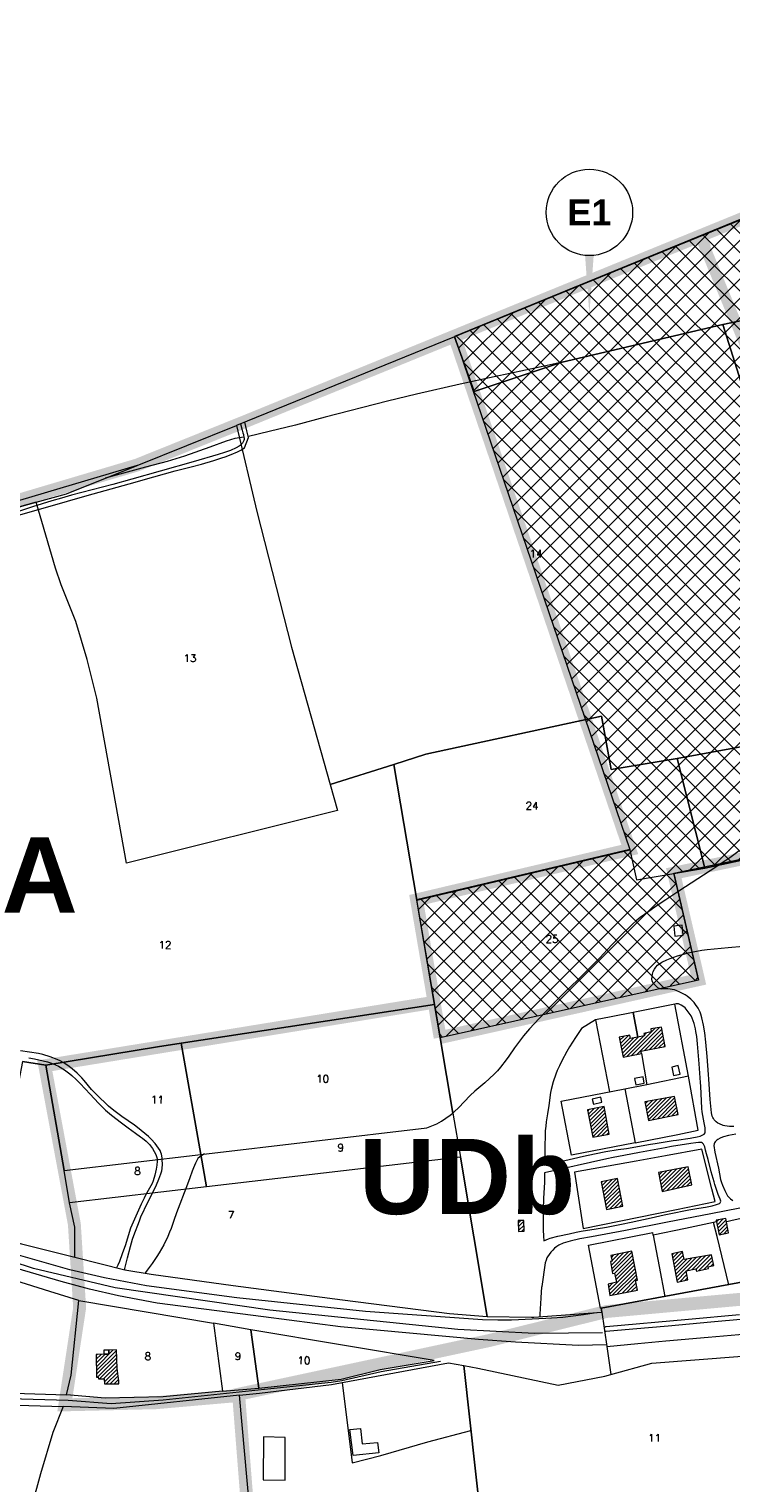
# Model space of a CAD drawing. Header units: metres. Extents: x 578835 to 593571, y 248557 to 255108.
# Tile 156 of 251: x 585612 to 585938, y 252915 to 253591. Entities that reach past the tile are written whole.
import ezdxf

# ---------------------------------------------------------------- set-up
doc = ezdxf.new("R2010")
doc.units = ezdxf.units.M
doc.linetypes.add('CACHEX2', pattern=[0.75, 0.5, -0.25])
doc.linetypes.add('SOLID_LINE', pattern=[0])
for name, color, linetype, lineweight in [('Cad-BATIMENT_BATI_LEGER13', 7, 'SOLID_LINE', 0), ('Cad-BATIMENT_BATI_PRIVE12', 7, 'SOLID_LINE', 0), ('Cad-BATIMENT_BATI_PRIVE12_HACH', 7, 'SOLID_LINE', 0), ('Cad-HYDROGRAPHI_COURS_D_EAU28', 5, 'SOLID_LINE', 0), ('Cad-PARCELLAIRE_PARCELLE1', 250, 'SOLID_LINE', 0), ('Cad-RESEAU_ROUT_AXE_DE_VOIE26', 255, 'SOLID_LINE', 0), ('Cad-RESEAU_ROUT_LIMITE_DE_VOIE_P23', 8, 'SOLID_LINE', 0), ('Cad-TOPONYMIE_NUMERO_DE_PARCELL182', 250, 'SOLID_LINE', 0), ('ER', 192, 'Continuous', 18), ('PEB Poretta - tracé', 7, 'Continuous', 18), ('PLU', 7, 'CACHEX2', 5)]:
    doc.layers.add(name, color=color, linetype=linetype, lineweight=lineweight)
doc.layers.add('PLU nom', color=7, linetype='Continuous')
doc.styles.get("Standard").update_dxf_attribs({"font": 'arialbd_0.ttf', "height": 50})
doc.styles.add('TEXTSTYLE_45_11', font='txt.shx', dxfattribs={"oblique": 50})

msp = doc.modelspace()

# ---------------------------------------------------------------- hatches: boundary and pattern name
at = {"layer": 'Cad-BATIMENT_BATI_PRIVE12_HACH', "ltscale": 0.4}
h = msp.add_hatch(dxfattribs=at)
h.set_pattern_fill('ANSI31', color=256, scale=0.4, style=0)
h.paths.add_polyline_path([(585897.69, 253123.16), (585891.29, 253121.96), (585890.91, 253123.49), (585886.04, 253122.53), (585887.89, 253113.21), (585896.32, 253114.91), (585896.06, 253116.12), (585907.42, 253118.3), (585905.67, 253127.3), (585900.72, 253126.43), (585900.92, 253125), (585897.52, 253124.27)])
h = msp.add_hatch(dxfattribs=at)
h.set_pattern_fill('ANSI31', color=256, scale=0.4, style=0)
h.paths.add_polyline_path([(585881.32, 253077.54), (585878.94, 253090.27), (585871.24, 253088.73), (585873.71, 253076.01)])
h = msp.add_hatch(dxfattribs=at)
h.set_pattern_fill('ANSI31', color=256, scale=0.4, style=0)
h.paths.add_polyline_path([(585897.87, 253092.53), (585899.59, 253083.86), (585913.38, 253086.58), (585911.76, 253095.03)])
h = msp.add_hatch(dxfattribs=at)
h.set_pattern_fill('ANSI31', color=256, scale=0.4, style=0)
h.paths.add_polyline_path([(585905.98, 253050.85), (585919.73, 253053.89), (585918.04, 253062.34), (585904.26, 253059.62)])
h = msp.add_hatch(dxfattribs=at)
h.set_pattern_fill('ANSI31', color=256, scale=0.4, style=0)
h.paths.add_polyline_path([(585887.69, 253043.97), (585885.2, 253056.8), (585877.59, 253055.27), (585880.06, 253042.44)])
h = msp.add_hatch(dxfattribs=at)
h.set_pattern_fill('ANSI31', color=256, scale=0.4, style=0)
h.paths.add_polyline_path([(585839.13, 253032.2), (585841.85, 253032.32), (585841.67, 253037.32), (585838.95, 253037.32)])
h = msp.add_hatch(dxfattribs=at)
h.set_pattern_fill('ANSI31', color=256, scale=0.4, style=0)
h.paths.add_polyline_path([(585931.08, 253037.57), (585932.41, 253030.66), (585936.86, 253031.59), (585935.55, 253038.28)])
h = msp.add_hatch(dxfattribs=at)
h.set_pattern_fill('ANSI31', color=256, scale=0.4, style=0)
h.paths.add_polyline_path([(585880.91, 253007.73), (585881.68, 253002.55), (585894.58, 253004.97), (585893.62, 253009.57), (585894.44, 253009.64), (585891.83, 253023.02), (585882.18, 253021.1), (585882.65, 253018.46), (585881.93, 253018.28), (585882.89, 253012.68), (585883.78, 253012.87), (585884.72, 253008.6)])
h = msp.add_hatch(dxfattribs=at)
h.set_pattern_fill('ANSI31', color=256, scale=0.4, style=0)
h.paths.add_polyline_path([(585912.99, 253008.63), (585917.92, 253009.72), (585917.15, 253013.99), (585921.62, 253014.82), (585921.87, 253013.72), (585927.45, 253014.98), (585927.31, 253015.73), (585930.05, 253016.41), (585928.98, 253021.34), (585916.14, 253019.15), (585915.41, 253022.88), (585910.39, 253021.9)])
h = msp.add_hatch(dxfattribs=at)
h.set_pattern_fill('ANSI31', color=256, scale=0.4, style=0)
h.paths.add_polyline_path([(585653.42, 252962.68), (585652.59, 252968.52), (585652.29, 252977.19), (585648.67, 252977.11), (585648.74, 252975.22), (585646.36, 252975.13), (585642.82, 252975.06), (585643.05, 252964.49), (585643.79, 252964.44), (585643.85, 252963.67), (585646.57, 252963.67), (585646.69, 252961.34), (585653.35, 252961.46)])
at = {"layer": 'ER'}
h = msp.add_hatch(dxfattribs=at)
h.set_pattern_fill('ANSI37', color=256, scale=2, style=0)
h.paths.add_polyline_path([(585809.39, 253448.33), (585890.91, 253209.83), (585791.79, 253186.41), (585802.74, 253122.39), (585922.84, 253149.3), (585911.37, 253198.81), (586032.1, 253224.14), (586019.38, 253271.79), (586170.78, 253303.2), (586144.31, 253457.12), (586095.97, 253493.95), (586159.98, 253509.31), (586158.37, 253525.34), (586081.39, 253507.52), (586042.48, 253543.75)])

# ---------------------------------------------------------------- linework, layer by layer
at = {"layer": 'Cad-BATIMENT_BATI_LEGER13'}
for points in [[(585911.86, 253169.5), (585915.78, 253169.94), (585915.3, 253174.58), (585911.38, 253174.25), (585911.86, 253169.5), (585911.86, 253169.5)], [(585911.86, 253169.5), (585915.78, 253169.94), (585915.3, 253174.58), (585911.38, 253174.25), (585911.86, 253169.5), (585911.86, 253169.5)], [(585911.27, 253104.8), (585914.27, 253105.38), (585913.44, 253109.33), (585910.45, 253108.63), (585911.27, 253104.8), (585911.27, 253104.8)], [(585911.27, 253104.8), (585914.27, 253105.38), (585913.44, 253109.33), (585910.45, 253108.63), (585911.27, 253104.8), (585911.27, 253104.8)], [(585897.64, 253101.2), (585897.06, 253104.17), (585893.17, 253103.4), (585893.75, 253100.43), (585897.64, 253101.2), (585897.64, 253101.2)], [(585897.64, 253101.2), (585897.06, 253104.17), (585893.17, 253103.4), (585893.75, 253100.43), (585897.64, 253101.2), (585897.64, 253101.2)], [(585874.06, 253091.42), (585877.94, 253092.41), (585877.42, 253094.71), (585873.45, 253093.82), (585874.06, 253091.42), (585874.06, 253091.42)], [(585874.06, 253091.42), (585877.94, 253092.41), (585877.42, 253094.71), (585873.45, 253093.82), (585874.06, 253091.42), (585874.06, 253091.42)], [(585648.74, 252975.22), (585648.67, 252977.11), (585646.36, 252977.03), (585646.36, 252975.13), (585648.74, 252975.22), (585648.74, 252975.22)], [(585648.74, 252975.22), (585648.67, 252977.11), (585646.36, 252977.03), (585646.36, 252975.13), (585648.74, 252975.22), (585648.74, 252975.22)]]:
    msp.add_lwpolyline(points, close=True, dxfattribs=at)
at = {"layer": 'Cad-BATIMENT_BATI_PRIVE12'}
for points in [[(585897.69, 253123.16), (585891.29, 253121.96), (585890.91, 253123.49), (585886.04, 253122.53), (585887.89, 253113.21), (585896.32, 253114.91), (585896.06, 253116.12), (585896.06, 253116.12), (585896.06, 253116.12), (585896.06, 253116.12), (585907.42, 253118.3), (585907.42, 253118.3), (585907.42, 253118.3), (585907.42, 253118.3), (585905.67, 253127.3), (585900.72, 253126.43), (585900.92, 253125), (585897.52, 253124.27), (585897.69, 253123.16), (585897.69, 253123.16)], [(585881.32, 253077.54), (585878.94, 253090.27), (585871.24, 253088.73), (585873.71, 253076.01), (585881.32, 253077.54), (585881.32, 253077.54)], [(585897.87, 253092.53), (585899.59, 253083.86), (585913.38, 253086.58), (585911.76, 253095.03), (585897.87, 253092.53), (585897.87, 253092.53)], [(585905.98, 253050.85), (585919.73, 253053.89), (585918.04, 253062.34), (585904.26, 253059.62), (585905.98, 253050.85), (585905.98, 253050.85)], [(585887.69, 253043.97), (585885.2, 253056.8), (585877.59, 253055.27), (585880.06, 253042.44), (585887.69, 253043.97), (585887.69, 253043.97)], [(585839.13, 253032.2), (585841.85, 253032.32), (585841.67, 253037.32), (585838.95, 253037.32), (585839.13, 253032.2), (585839.13, 253032.2)], [(585931.08, 253037.57), (585932.41, 253030.66), (585936.86, 253031.59), (585935.55, 253038.28), (585931.08, 253037.57), (585931.08, 253037.57)], [(585880.91, 253007.73), (585881.68, 253002.55), (585894.58, 253004.97), (585893.62, 253009.57), (585894.44, 253009.64), (585891.83, 253023.02), (585882.18, 253021.1), (585882.65, 253018.46), (585881.93, 253018.28), (585882.89, 253012.68), (585883.78, 253012.87), (585884.72, 253008.6), (585884.72, 253008.6), (585880.91, 253007.73), (585880.91, 253007.73)], [(585912.99, 253008.63), (585917.92, 253009.72), (585917.15, 253013.99), (585921.62, 253014.82), (585921.87, 253013.72), (585927.45, 253014.98), (585927.31, 253015.73), (585930.05, 253016.41), (585928.98, 253021.34), (585916.14, 253019.15), (585915.41, 253022.88), (585910.39, 253021.9), (585912.99, 253008.63), (585912.99, 253008.63)], [(585653.42, 252962.68), (585652.59, 252968.52), (585652.29, 252977.19), (585648.67, 252977.11), (585648.74, 252975.22), (585646.36, 252975.13), (585642.82, 252975.06), (585643.05, 252964.49), (585643.79, 252964.44), (585643.85, 252963.67), (585646.57, 252963.67), (585646.69, 252961.34), (585653.35, 252961.46), (585653.42, 252962.68), (585653.42, 252962.68)]]:
    msp.add_lwpolyline(points, close=True, dxfattribs=at)
at = {"layer": 'Cad-HYDROGRAPHI_COURS_D_EAU28'}
msp.add_lwpolyline([(585602.25, 253367.71), (585614.9, 253371.23), (585629.07, 253375.2), (585661.83, 253388.43), (585607.24, 253372.04)], dxfattribs=at)
at = {"layer": 'Cad-PARCELLAIRE_PARCELLE1'}
for points in [[(585809.45, 253448.18), (585818.52, 253422.74), (585859.48, 253436.43), (585934.25, 253453.95), (585979.45, 253463.33), (585992.72, 253467.22), (586050.22, 253482.19), (586069.27, 253487.02), (586087.85, 253491.58), (586095.98, 253493.83), (586042.52, 253543.63), (585974.17, 253515.49), (585901.97, 253486.03), (585809.45, 253448.18), (585809.45, 253448.18)], [(585934.25, 253453.95), (585993.29, 253266.85), (586019.43, 253271.6), (586048.92, 253277.75), (585992.72, 253467.22), (585979.45, 253463.33), (585934.25, 253453.95), (585934.25, 253453.95)], [(585751.56, 253240.12), (585781.29, 253249.29), (585796.06, 253254.1), (585877.74, 253271.76), (585882.28, 253247.06), (585912.92, 253252.19), (585993.29, 253266.85), (585934.25, 253453.95), (585859.48, 253436.43), (585818.52, 253422.74), (585809.45, 253448.18), (585708, 253407.01), (585717.53, 253366.9), (585733.69, 253303.94), (585751.56, 253240.12), (585751.56, 253240.12)], [(585614.9, 253371.23), (585629.07, 253375.2), (585661.83, 253388.43), (585708, 253407.01), (585717.53, 253366.9), (585733.69, 253303.94), (585751.56, 253240.12), (585755.07, 253227.92), (585656.98, 253203.43), (585643.13, 253280.18), (585638.57, 253298.19), (585633.38, 253315.81), (585626.51, 253332.86), (585623.88, 253340.66), (585614.9, 253371.23), (585614.9, 253371.23)], [(585781.29, 253249.29), (585791.84, 253186.3), (585890.94, 253209.66), (585894.09, 253195.65), (585911.39, 253198.67), (585925.85, 253201.22), (585912.92, 253252.19), (585882.28, 253247.06), (585877.74, 253271.76), (585796.06, 253254.1), (585781.29, 253249.29), (585781.29, 253249.29)], [(585993.29, 253266.85), (585912.92, 253252.19), (585925.85, 253201.22), (586029.32, 253223.49), (586032.16, 253223.96), (586031.31, 253227.23), (586028.43, 253237.91), (586026.53, 253244.88), (586023.28, 253257.1), (586019.43, 253271.6), (585993.29, 253266.85), (585993.29, 253266.85)], [(585824.65, 252992.64), (585845.27, 252992.47), (585846.26, 252992.45), (585877.9, 252994.65), (585877.64, 252996.64), (585907.75, 253002.17), (585936.98, 253007.52), (585954.5, 253010.88), (585965.78, 253012.94), (586000.49, 253019.76), (586018.02, 253023.01), (586030.56, 253024.84), (586055.04, 253028.79), (586040.1, 253141.01), (586034.42, 253184.23), (586029.32, 253223.49), (585925.85, 253201.22), (585911.39, 253198.67), (585922.88, 253149.14), (585802.75, 253122.23), (585808.64, 253087.28), (585812.16, 253066.84), (585824.65, 252992.64), (585824.65, 252992.64)], [(585791.84, 253186.3), (585890.94, 253209.66), (585894.09, 253195.65), (585911.39, 253198.67), (585922.88, 253149.14), (585802.75, 253122.23), (585800.12, 253137.73), (585791.84, 253186.3), (585791.84, 253186.3)], [(585691.48, 253068.09), (585796.53, 253080.35), (585801.14, 253082.3), (585803.36, 253083.49), (585805.46, 253084.89), (585807.48, 253086.29), (585808.64, 253087.28), (585802.75, 253122.23), (585800.12, 253137.73), (585682.38, 253119.72), (585691.48, 253068.09), (585691.48, 253068.09)], [(585691.48, 253068.09), (585682.38, 253119.72), (585671.38, 253118.13), (585619.35, 253109.53), (585627.98, 253060.65), (585691.48, 253068.09), (585691.48, 253068.09)], [(585627.98, 253060.65), (585619.35, 253109.53), (585608.58, 253111.19), (585593.1, 253030.31), (585608.1, 253026.43), (585632.93, 253020.27), (585656.08, 253014.41), (585668.46, 253012.33), (585706.56, 253007.16), (585757.32, 253000.49), (585807.14, 252994.07), (585824.65, 252992.64), (585812.16, 253066.84), (585694.15, 253052.94), (585630.48, 253045.49), (585627.98, 253060.65), (585627.98, 253060.65)], [(585691.48, 253068.09), (585796.53, 253080.35), (585801.14, 253082.3), (585803.36, 253083.49), (585805.46, 253084.89), (585807.48, 253086.29), (585808.64, 253087.28), (585812.16, 253066.84), (585694.15, 253052.94), (585691.48, 253068.09), (585691.48, 253068.09)], [(585691.48, 253068.09), (585694.15, 253052.94), (585630.48, 253045.49), (585627.98, 253060.65), (585691.48, 253068.09), (585691.48, 253068.09)], [(585634.7, 253000.13), (585621.24, 253004.36), (585566.82, 253021.31), (585493.55, 253046.83), (585478.02, 253052.22), (585478.84, 253037.46), (585468.43, 253035.92), (585472.14, 252963.11), (585490.85, 252961.11), (585511.54, 252960.05), (585629.06, 252956.29), (585631.18, 252965.5), (585634.7, 253000.13), (585634.7, 253000.13)], [(585877.9, 252994.65), (585879, 252987.28), (585879.09, 252986.17), (585880.21, 252978.8), (585882.04, 252965.8), (585901.22, 252971.08), (585983.1, 252977.39), (586037.87, 252973.07), (586053.69, 252968.26), (586063.49, 252965.29), (586061.05, 252983.7), (586059.33, 252996.26), (586055.04, 253028.79), (586030.56, 253024.84), (586018.02, 253023.01), (586000.49, 253019.76), (585965.78, 253012.94), (585954.5, 253010.88), (585936.98, 253007.52), (585907.75, 253002.17), (585877.64, 252996.64), (585877.9, 252994.65), (585877.9, 252994.65)], [(585701.53, 252958.02), (585674.05, 252955.38), (585647.07, 252954.8), (585629.06, 252956.29), (585631.18, 252965.5), (585634.7, 253000.13), (585697.32, 252989.55), (585701.53, 252958.02), (585701.53, 252958.02)], [(585714.71, 252986.55), (585697.32, 252989.55), (585701.53, 252958.02), (585718.47, 252959.44), (585714.71, 252986.55), (585714.71, 252986.55)], [(585714.71, 252986.55), (585718.47, 252959.44), (585756.69, 252963.65), (585774.79, 252968.06), (585799.99, 252972.18), (585714.71, 252986.55), (585714.71, 252986.55)], [(585943.16, 252888.55), (585900.74, 252883.42), (585827.12, 252870.68), (585827.01, 252872), (585824.57, 252871.69), (585813.69, 252969.99), (585820.23, 252968.75), (585857.64, 252960.85), (585879.39, 252965.02), (585882.13, 252965.8), (585901.22, 252971.08), (585983.1, 252977.39), (585992.28, 252901.36), (585961.27, 252896.74), (585961.76, 252890.89), (585943.16, 252888.55), (585943.16, 252888.55)], [(585827.12, 252870.68), (585831.68, 252839.95), (585721.47, 252823.36), (585709.44, 252956.12), (585718.75, 252957.13), (585752.29, 252961.05), (585806.67, 252971.18), (585813.69, 252969.99), (585824.57, 252871.69), (585827.01, 252872), (585827.12, 252870.68), (585827.12, 252870.68)], [(585598.47, 252809.83), (585597.28, 252769.04), (585595.56, 252708.81), (585492.27, 252741.51), (585510.13, 252954.24), (585627.45, 252950.92), (585622.62, 252938.81), (585616.97, 252919.61), (585612.94, 252904.78), (585610.36, 252891.19), (585604.74, 252865.86), (585598.47, 252809.83), (585598.47, 252809.83)], [(585709.44, 252956.12), (585651.1, 252950), (585627.45, 252950.92), (585622.62, 252938.81), (585616.97, 252919.61), (585612.94, 252904.78), (585610.36, 252891.19), (585604.74, 252865.86), (585598.47, 252809.83), (585705.09, 252821.99), (585721.47, 252823.36), (585709.44, 252956.12), (585709.44, 252956.12)]]:
    msp.add_lwpolyline(points, close=True, dxfattribs=at)
msp.add_lwpolyline([(585608.58, 253111.19), (585619.35, 253109.53), (585671.38, 253118.13), (585682.38, 253119.72), (585682.38, 253119.72), (585682.38, 253119.72), (585800.12, 253137.73), (585791.84, 253186.3), (585781.29, 253249.29), (585751.56, 253240.12), (585755.07, 253227.92), (585656.98, 253203.43), (585643.13, 253280.18), (585638.57, 253298.19), (585633.38, 253315.81), (585626.51, 253332.86), (585623.88, 253340.66), (585614.9, 253371.23), (585602.25, 253367.71)], dxfattribs=at)
at = {"layer": 'Cad-RESEAU_ROUT_AXE_DE_VOIE26'}
for points in [[(585878.21, 252985.1), (585846.64, 252984.78), (585811.01, 252986.66), (585723.52, 252995.71), (585651.68, 253006.07), (585613.63, 253014.96), (585471.91, 253061.55)], [(585802.88, 252971.75), (585775.4, 252966.93), (585757.08, 252962.76), (585752.02, 252961.98), (585723.99, 252959.02), (585673.94, 252953.87), (585649.81, 252952.11), (585629.8, 252953.66), (585558.93, 252955.62), (585494.14, 252958.24), (585472.24, 252960.48)]]:
    msp.add_lwpolyline(points, dxfattribs=at)
at = {"layer": 'Cad-RESEAU_ROUT_LIMITE_DE_VOIE_P23'}
for p, q in [((585911.79, 253137.97), (585892.43, 253134.04)), ((585918.19, 253104.47), (585911.79, 253137.97)), ((585875, 253130.71), (585881.47, 253097.14)), ((585892.43, 253134.04), (585894.73, 253122.64)), ((585894.73, 253122.64), (585892.43, 253134.04)), ((585896.3, 253114.94), (585898.89, 253100.45)), ((585930.97, 253036.66), (585929.76, 253036.37)), ((585871.75, 253025.91), (585901.56, 253031.71)), ((585901.79, 253030.5), (585901.56, 253031.71)), ((585877.3, 252996.55), (585871.75, 253025.91))]:
    msp.add_line(p, q, dxfattribs=at)
for points in [[(585859.46, 253436.4), (585849.65, 253434.25), (585827.83, 253429.64), (585812.05, 253426.21), (585791.83, 253421.48), (585778.25, 253418.25), (585749.24, 253410.84), (585735.46, 253407.17), (585723.24, 253404.12), (585713.59, 253401.86)], [(585709.94, 253407.76), (585710.75, 253404.73), (585711.09, 253403.58), (585711.28, 253402.81), (585711.39, 253402.24), (585711.63, 253401.06), (585711.64, 253400.49), (585711.53, 253399.95), (585711.24, 253399.32), (585710.85, 253398.72), (585710.38, 253398.2), (585709.85, 253397.72), (585709.26, 253397.33), (585707.98, 253396.61), (585705.26, 253395.4), (585702.46, 253394.4), (585699.58, 253393.47), (585687.95, 253390.08), (585672.66, 253385.73), (585659.45, 253381.96), (585650.62, 253379.5), (585641.03, 253377.01), (585631.43, 253374.56), (585626.65, 253373.24), (585622.17, 253371.92), (585613.28, 253369.09), (585604.38, 253366.26)], [(585713.72, 253401.43), (585713.53, 253402.04), (585712.87, 253404.49), (585711.89, 253408.55)], [(585606.69, 253365.3), (585620.38, 253369.17), (585638.69, 253374.41), (585660.93, 253380.62), (585664.66, 253381.67), (585679.6, 253385.82), (585686.93, 253387.7), (585691.81, 253389), (585697.52, 253390.69), (585701.3, 253391.91), (585702.76, 253392.41), (585705.65, 253393.45), (585708.49, 253394.63), (585710.15, 253395.55), (585711.77, 253396.54), (585713.72, 253401.43)], [(585711.54, 253401.52), (585707.37, 253400.84), (585705.25, 253400.33), (585703.33, 253399.72), (585695.74, 253396.91), (585683.83, 253392.65), (585675.83, 253390.28), (585665.8, 253387.61), (585647.07, 253382.44)], [(585941.76, 253209.26), (585937.44, 253205.98), (585935.64, 253204.71), (585928.26, 253199.85), (585913.76, 253190.39), (585907.7, 253186.47), (585903.71, 253183.78), (585899.72, 253181.02), (585895.81, 253178.15), (585893.92, 253176.62), (585892.17, 253175.11), (585885.55, 253168.62), (585880.38, 253163.11), (585876.93, 253159.42), (585874.93, 253157.37), (585866.8, 253149.27), (585860.76, 253143.5), (585856.77, 253139.63), (585855.14, 253137.96), (585848.75, 253131.21), (585844.3, 253126.49), (585841.47, 253123.23), (585840.05, 253121.38), (585837.38, 253117.58), (585834.68, 253113.81), (585833.38, 253112.06), (585830.78, 253108.59), (585829.39, 253106.93), (585827.93, 253105.33), (585823.51, 253101.27), (585818.91, 253097.41), (585816.67, 253095.41), (585811.3, 253089.79), (585809.47, 253087.98), (585808.67, 253087.32)], [(585939.36, 253081.1), (585937.25, 253081.07), (585936.19, 253081.14), (585935.15, 253081.32), (585934.3, 253081.55), (585932.63, 253082.22), (585931.84, 253082.67), (585931.12, 253083.17), (585930.62, 253083.62), (585930.19, 253084.13), (585929.8, 253084.69), (585929.51, 253085.28), (585929.28, 253085.91), (585928.93, 253087.42), (585928.22, 253093.62), (585927.62, 253103.11), (585927.48, 253105.21), (585926.86, 253113.65), (585926.29, 253120.25), (585925.75, 253124.65), (585925.19, 253128.1), (585924.44, 253131.53), (585923.95, 253133.21), (585923.6, 253134.19), (585922.69, 253136.07), (585921.54, 253137.8), (585920.85, 253138.66), (585919.32, 253140.21), (585917.59, 253141.58), (585916.62, 253142.24), (585914.57, 253143.37), (585912.42, 253144.28), (585911.68, 253144.53), (585908.59, 253144.99), (585908, 253145.02), (585906.82, 253145.05), (585905.65, 253144.97), (585905.08, 253144.99), (585904.02, 253145.47), (585903.11, 253146.23), (585902.07, 253147.4), (585901.63, 253148.06), (585901.33, 253148.75), (585901.21, 253149.49), (585901.27, 253150.7), (585901.5, 253151.89), (585901.85, 253153.07), (585902.37, 253154.18), (585903.03, 253155.18), (585903.84, 253156.07), (585905.88, 253157.46), (585908.1, 253158.53), (585909.72, 253159.21), (585913.06, 253160.36), (585916.47, 253161.33), (585918.03, 253161.74), (585921.18, 253162.42), (585924.36, 253162.97), (585926.82, 253163.3), (585936.72, 253164.27), (585950.57, 253165.5)], [(585892.43, 253134.04), (585882.2, 253132.08), (585875, 253130.71), (585868.48, 253126.62), (585865.64, 253122.41), (585862.95, 253118.09), (585861.69, 253115.93), (585859.28, 253111.55), (585858.17, 253109.3), (585857.15, 253107.04), (585856.48, 253105.34), (585855.35, 253101.83), (585854.44, 253098.29), (585854.12, 253096.79), (585853.24, 253090.78), (585852.6, 253086.98), (585852.02, 253083.17), (585851.82, 253081.27), (585851.65, 253078.98), (585851.44, 253069.78), (585851.36, 253063.03), (585869.41, 253067.28), (585874.58, 253068.39), (585879.77, 253069.4), (585885.55, 253070.28), (585889.41, 253070.84), (585900.62, 253072.84), (585902.71, 253073.18), (585911.04, 253074.52), (585912.63, 253074.75), (585919.06, 253075.65), (585919.7, 253075.75), (585922.24, 253076.27), (585923.7, 253076.61), (585924.61, 253076.95), (585924.91, 253077.11), (585925.48, 253077.52), (585925.89, 253078.06), (585926, 253078.37), (585925.97, 253079.76), (585925.9, 253080.36), (585925.51, 253082.72), (585924.59, 253087.91), (585924.37, 253089.43), (585924.01, 253099.78), (585923.78, 253101.49), (585923.14, 253110.2), (585922.99, 253112.06), (585922.35, 253119.44), (585922.02, 253122.9), (585921.66, 253125.18), (585921.41, 253126.43), (585920.82, 253128.96), (585920.44, 253130.18), (585919.96, 253131.37), (585919.43, 253132.42), (585918.13, 253134.42), (585916.6, 253136.22), (585916.06, 253136.7), (585914.84, 253137.44), (585913.52, 253138.01), (585913.18, 253138.09), (585912.48, 253138.12), (585911.79, 253137.97)], [(585656.16, 253014.42), (585656.22, 253015.09), (585657.43, 253019.97), (585658.73, 253025.21), (585659.71, 253028.68), (585660.29, 253030.42), (585662.93, 253037.24), (585663.67, 253038.98), (585666.84, 253045.86), (585669.3, 253050.69), (585670.87, 253053.94), (585672, 253056.51), (585672.97, 253059.11), (585673.34, 253060.46), (585673.53, 253061.45), (585673.66, 253063.51), (585673.57, 253065.55), (585673.48, 253066.43), (585673.15, 253068.18), (585672.88, 253069.02), (585672.52, 253069.82), (585671.84, 253070.99), (585670.23, 253073.2), (585668.41, 253075.22), (585667.22, 253076.36), (585662.09, 253080.56), (585660.63, 253081.62), (585657.66, 253083.61), (585654.71, 253085.67), (585653.45, 253086.6), (585650.97, 253088.55), (585648.56, 253090.57), (585647.14, 253091.87), (585644.36, 253094.52), (585641.66, 253097.26), (585640.73, 253098.27), (585637.2, 253102.45), (585636.15, 253103.6), (585633.95, 253105.79), (585631.63, 253107.84), (585629.63, 253109.4), (585627.51, 253110.79), (585626.39, 253111.39), (585624.77, 253112.15), (585621.44, 253113.48), (585618.01, 253114.53), (585615.96, 253114.99), (585611.81, 253115.66), (585607.65, 253116.27)], [(585611.51, 253112.97), (585614.22, 253112.45), (585616.2, 253112.05), (585620.15, 253111.08), (585622.08, 253110.5), (585623.97, 253109.78), (585625.37, 253109.11), (585628.03, 253107.44), (585630.54, 253105.57), (585631.58, 253104.74), (585633.55, 253102.92), (585635.39, 253100.98)], [(585893.45, 253073.43), (585913.33, 253077.38), (585922.72, 253079.32), (585918.19, 253104.47), (585898.89, 253100.45), (585888.59, 253098.43)], [(585635.39, 253100.98), (585639.99, 253096.01), (585643.85, 253091.87), (585646.5, 253089.19), (585647.16, 253088.58), (585649.98, 253086.36), (585654.55, 253082.75), (585657.64, 253080.37), (585661.15, 253077.91), (585663.47, 253076.25), (585664.33, 253075.58), (585666.03, 253074.23), (585667.6, 253072.74), (585668.13, 253072.13), (585669.06, 253070.79), (585669.85, 253069.38), (585670.51, 253068.03), (585671.01, 253066.6), (585671.15, 253065.85), (585671.19, 253064.92), (585671.06, 253063.07), (585670.73, 253061.22), (585670.13, 253058.47), (585669.32, 253055.78), (585668.82, 253054.47), (585665.8, 253049.12), (585665.08, 253047.76), (585663.77, 253045), (585661.21, 253039.41), (585658.85, 253033.75), (585656.25, 253025.62), (585655.57, 253023.6), (585654.94, 253021.82), (585653.63, 253018.28), (585652.86, 253016.56), (585652.24, 253015.4)], [(585859.04, 253092.76), (585888.6, 253098.53), (585893.45, 253073.43), (585863.82, 253067.76), (585859.04, 253092.76)], [(585940.19, 253077.51), (585936.78, 253076.83), (585934.53, 253076.26), (585933.97, 253076.07), (585932.86, 253075.63), (585931.85, 253075.02), (585931.4, 253074.67), (585930.59, 253073.89), (585930.28, 253073.45), (585930.1, 253072.95), (585930, 253072.19), (585930.49, 253069.11), (585932.11, 253061.74), (585932.59, 253059.05), (585933.12, 253056.36), (585933.49, 253055.05), (585933.95, 253053.75), (585935.05, 253051.22), (585936.4, 253048.8), (585936.76, 253048.28), (585937.68, 253047.37), (585938.77, 253046.68)], [(585851.29, 253059.48), (585851.21, 253055.12), (585850.87, 253047.54), (585850.66, 253042.5), (585850.64, 253040.6), (585850.69, 253033.04), (585850.84, 253030.13), (585851.02, 253027.83), (585853.08, 253028.84), (585853.94, 253029.09), (585857.4, 253029.99), (585862.76, 253031.08), (585866.04, 253031.85), (585868.24, 253032.33), (585875.33, 253033.5), (585880.07, 253034.3), (585886.99, 253035.57), (585891.57, 253036.51), (585900.79, 253038.61), (585906.95, 253040.01), (585909.22, 253040.48), (585918.36, 253042.29), (585923.05, 253043.05), (585926.15, 253043.57), (585929.24, 253044.18), (585931.26, 253044.72), (585931.71, 253044.87), (585932.59, 253045.24), (585932.94, 253045.52), (585933.16, 253045.89), (585933.22, 253046.36), (585932.89, 253047.33), (585932.45, 253048.3), (585932.06, 253049.46), (585930.49, 253054.11), (585930.14, 253055.27), (585928.79, 253059.92), (585927.3, 253065.66), (585926.63, 253068.35), (585926.13, 253070.11), (585925.76, 253071.52), (585925.53, 253072.22), (585925.23, 253072.83), (585924.75, 253073.34), (585924.2, 253073.61), (585922.89, 253073.68), (585921.55, 253073.5), (585919.29, 253073.21), (585910.32, 253071.67), (585907.35, 253071.16), (585895.51, 253068.96), (585888.1, 253067.57), (585883.17, 253066.6), (585880.17, 253065.98), (585851.29, 253059.48)], [(585869.19, 253033.62), (585912.58, 253042.42), (585930.54, 253046.16), (585929, 253051.99), (585924.42, 253070.44), (585907.51, 253067.46), (585893.85, 253064.97), (585865.24, 253059.87), (585869.19, 253033.62)], [(585875.43, 252994.38), (585869.43, 252993.5), (585859.75, 252992.21), (585851.87, 252991.81), (585835.87, 252991.01), (585829.59, 252991.08), (585822.38, 252991.14), (585768.02, 252995.09), (585708.18, 253001.41), (585666.23, 253006.99), (585646.7, 253010.62), (585630.58, 253014.41), (585584.88, 253027.4), (585542.77, 253040.9), (585510.87, 253051.83), (585489.35, 253059.34), (585474.86, 253064.35)], [(585693.16, 253068.29), (585690.95, 253066.96), (585690.12, 253066.14), (585688.96, 253064.06), (585688.05, 253061.8), (585687.44, 253060.31), (585686.38, 253057.25), (585685.32, 253054.21), (585680.24, 253040.85), (585678.97, 253037.27), (585677.68, 253033.69), (585676.96, 253031.93), (585676.09, 253029.97), (585674.21, 253026.09), (585672.14, 253022.32), (585671.09, 253020.65), (585668.81, 253017.4), (585666.52, 253014.18), (585665.83, 253013.14), (585665.6, 253012.8)], [(585880.08, 252979.49), (585867.02, 252979.29), (585837.76, 252980.76), (585820.63, 252982.04), (585756.44, 252987.96), (585720.68, 252992.49), (585671.21, 252998.98), (585653.19, 253002.37), (585639.75, 253005.45), (585626.55, 253009), (585605.99, 253014.99), (585570.14, 253026.42), (585548.41, 253033.31), (585513.54, 253045.15), (585487.3, 253054.21), (585475.2, 253057.93)], [(585632.95, 253020.24), (585632.95, 253034.28), (585630.49, 253045.5)], [(585942.15, 253043.02), (585928.59, 253040.5), (585912.46, 253037.3), (585908.44, 253036.5), (585888.94, 253032.73), (585873.06, 253029.75), (585867.64, 253028.8), (585863.23, 253027.81), (585862.15, 253027.47), (585859.98, 253026.77), (585857.9, 253025.89), (585856.95, 253025.29), (585855.98, 253024.47), (585855.07, 253023.55), (585854.25, 253022.56), (585852.72, 253020.49), (585852.41, 253019.97), (585851.99, 253018.86), (585851.64, 253017.69), (585849.95, 253006.73), (585849.85, 253006.14), (585849.67, 253004.18), (585849.53, 253001.24), (585849.19, 252996.3), (585849.04, 252993.84), (585849.04, 252993.24), (585849.15, 252992.68)], [(585965.81, 253012.95), (585961.83, 253034.68), (585960.39, 253042.15), (585938.48, 253037.36), (585936.07, 253036.74)], [(585937.02, 253007.49), (585931.55, 253029.88), (585929.76, 253036.37), (585916.86, 253033.66), (585901.79, 253030.5)], [(585901.79, 253030.5), (585904.55, 253016.03), (585907.24, 253002.04)], [(585942, 252993.53), (585918.22, 252991.35), (585879.88, 252987.91), (585879.63, 252987.88), (585879.4, 252987.77), (585879.2, 252987.63), (585879.04, 252987.44), (585878.96, 252987.29)], [(585879.11, 252986.22), (585879.25, 252986.08), (585879.48, 252985.94), (585879.72, 252985.86), (585879.98, 252985.84), (585892.37, 252986.98), (585908.69, 252988.44), (585928.62, 252990.29), (585944.15, 252991.64), (585952.63, 252992.39), (585960.52, 252992.8), (585965.02, 252992.77), (585972.15, 252992.43), (585982.68, 252991.45), (585991.92, 252990.37), (585998.06, 252989.54), (586007.56, 252988.12), (586016.49, 252986.53), (586021.74, 252985.43), (586026.98, 252984.24), (586029.66, 252983.57), (586040.32, 252980.61), (586052.23, 252977.08), (586062.31, 252973.84)], [(585880.18, 252978.78), (585894.6, 252980.13), (585907.75, 252981.34), (585927.39, 252983.12), (585941.55, 252984.35), (585954.9, 252985.43), (585958.25, 252985.63), (585961.71, 252985.7), (585965.16, 252985.65), (585976.52, 252984.9), (585985.37, 252984.04), (585998.58, 252982.42), (586001.32, 252982.01), (586007.67, 252980.89), (586017.18, 252979.05), (586026.08, 252977.24), (586037.09, 252974.05), (586037.84, 252973.11)], [(585757.27, 252962.02), (585761.82, 252924.65), (585775.17, 252928.12), (585796.98, 252934.46), (585816.97, 252939.73)], [(585760.8, 252940.16), (585765.65, 252940.66), (585766.54, 252933.46), (585773.66, 252934.18), (585774.24, 252929.4), (585762.25, 252928.11), (585760.8, 252940.16)], [(585720.5, 252916.78), (585730.75, 252916.68), (585730.77, 252936.53), (585720.63, 252936.74), (585720.5, 252916.78)]]:
    msp.add_lwpolyline(points, dxfattribs=at)
at = {"layer": 'ER'}
msp.add_lwpolyline([(585809.39, 253448.33), (585890.91, 253209.83), (585791.79, 253186.41), (585802.74, 253122.39), (585922.84, 253149.3), (585911.37, 253198.81), (586032.1, 253224.14), (586019.38, 253271.79), (586170.78, 253303.2), (586144.31, 253457.12), (586095.97, 253493.95), (586159.98, 253509.31), (586158.37, 253525.34), (586081.39, 253507.52), (586042.48, 253543.75)], close=True, dxfattribs=at)
at = {"layer": 'ER', "ltscale": 0.4}
msp.add_lwpolyline([(585872.13, 253458.53, 0, 4, 0), (585872.13, 253485.95, 6, 6, 0)], format="xyseb", dxfattribs=at)
msp.add_circle((585872.13, 253506.02), 20.08, dxfattribs=at)
at = {"layer": 'PEB Poretta - tracé', "color": 82, "const_width": 5}
msp.add_lwpolyline([(585927.58, 253492.88), (585925.02, 253491.79), (585985.62, 253344.67), (586080.51, 253103.9), (586118.83, 252959.81), (586144.38, 252833.95), (586157.22, 252741.76), (586180.94, 252626.85), (586239.33, 252433.51), (586339.69, 252110.66), (586423.83, 251845.19), (586533.32, 251507.75), (586623.54, 251238.62)], dxfattribs=at)
at = {"layer": 'PLU', "color": 7, "ltscale": 2, "const_width": 6}
for points in [[(586993.91, 253927.32), (586153.97, 253589.15), (585711.85, 253408.69), (585661.81, 253388.55), (585581, 253364.58), (585517.12, 253352.49), (585304.49, 253329.51), (585175.23, 253291.72), (585055.77, 253248.87), (585042.31, 253244.14), (584950.27, 253244.14), (584744.2, 253233.61), (584562.27, 253208.76), (584490.62, 253197.88), (584413.7, 253186.83), (584302.86, 253186.83), (584161.5, 253181.3), (584121.01, 253172.5), (584095.41, 253169.82), (584062.66, 253161.38)], [(585802.74, 253122.39), (585791.79, 253186.41), (585890.91, 253209.83), (585809.39, 253448.33)], [(585802.74, 253122.39), (585802.74, 253122.39), (585922.84, 253149.3), (585911.37, 253198.81), (586032.1, 253224.14)], [(585644.89, 252692.72), (585649.57, 252813.17), (585719.68, 252821.41), (585709.04, 252956.56), (585825.54, 252981.53), (585880.13, 252995.05), (585880.13, 252995.05), (585958.06, 253002.13), (586021.6, 252995.03), (586063.42, 252983.11), (586059.3, 252996.4)]]:
    msp.add_lwpolyline(points, dxfattribs=at)
at = {"layer": 'PLU', "ltscale": 2, "const_width": 6}
msp.add_lwpolyline([(585799.72, 253138.77), (585618.94, 253109.3), (585632.69, 253035.63), (585635.15, 252996.82), (585628.27, 252951.64), (585670.52, 252952.62), (585709.82, 252956.06)], dxfattribs=at)

# ---------------------------------------------------------------- texts
at = {"layer": 'Cad-TOPONYMIE_NUMERO_DE_PARCELL182', "style": 'TEXTSTYLE_45_11'}
for s, height, p in [('14', 3.491, (585844.35, 253345.65)), ('13', 3.491, (585683.46, 253297.05)), ('24', 3.491, (585842.47, 253228.45)), ('25', 3.491, (585851.78, 253166.47)), ('12', 3.491, (585671.84, 253163.76)), ('10', 3.491, (585745.13, 253101.52)), ('11', 3.491, (585668.31, 253091.79)), ('9', 3.49, (585755, 253069.46)), ('8', 3.49, (585660.54, 253058.59)), ('7', 3.49, (585704.11, 253038.27)), ('8', 3.49, (585665.37, 252972.49)), ('9', 3.49, (585707.23, 252972.55)), ('10', 3.491, (585736.41, 252970.58)), ('11', 3.491, (585899.41, 252934.59))]:
    msp.add_text(s, height=height, rotation=359.58868, dxfattribs=at).set_placement(p)
at = {"layer": 'ER', "ltscale": 0.4, "insert": (585872.13, 253506.02), "char_height": 12, "width": 16.8329, "attachment_point": 5}
msp.add_mtext('E1', dxfattribs=at)
at = {"layer": 'PLU nom', "char_height": 35, "width": 195.3422, "attachment_point": 2}
for s, insert in [('A', (585616.58, 253215.47)), ('UDb', (585815.3, 253075.31))]:
    msp.add_mtext(s, dxfattribs=dict(at, insert=insert))

doc.saveas('drawing.dxf')
